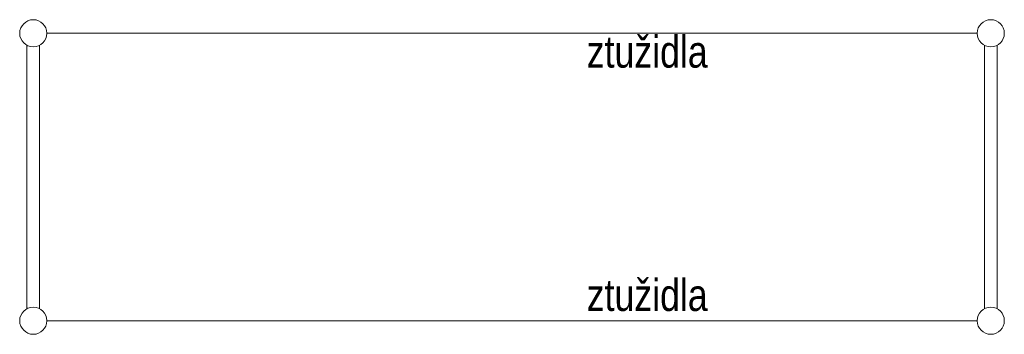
# Model space of a CAD drawing. Header units: millimetres. Extents: x 918337 to 1269480, y -257156 to -67477.
# Tile 93 of 114: x 1211735 to 1217905, y -98573 to -96603. Entities that reach past the tile are written whole.
import ezdxf

# ---------------------------------------------------------------- set-up
doc = ezdxf.new("R2010")
doc.units = ezdxf.units.MM
doc.layers.get('0').update_dxf_attribs({"color": 8, "lineweight": 9})
doc.styles.get("Standard").update_dxf_attribs({"font": 'arial.ttf'})

# ---------------------------------------------------------------- blocks, each defined once
blk = doc.blocks.new('X XZ X X ZX')
at = {"color": 8, "ltscale": 2}
for p, q in [((1098644.4, -135922.8), (1104474.4, -135922.8)), ((1098644.4, -137722.8), (1104474.4, -137722.8))]:
    blk.add_line(p, q, dxfattribs=at)
at = {"color": 8, "lineweight": 18, "ltscale": 2}
for p, q in [((1098519.4, -137647.8), (1098519.4, -135997.8)), ((1098599.4, -137647.8), (1098599.4, -135997.8)), ((1104519.4, -137647.8), (1104519.4, -135997.8)), ((1104599.4, -137647.8), (1104599.4, -135997.8))]:
    blk.add_line(p, q, dxfattribs=at)
at = {"color": 8, "ltscale": 2}
for centre in [(1098559.4, -135922.8), (1104559.4, -135922.8), (1098559.4, -137722.8), (1104559.4, -137722.8)]:
    blk.add_circle(centre, 85, dxfattribs=at)
at = {"color": 8, "ltscale": 2, "width": 0.8}
for p in [(1102027.7, -136138), (1102027.7, -137661.6)]:
    blk.add_text('ztužidla', height=200, dxfattribs=at).set_placement(p)

msp = doc.modelspace()

# ---------------------------------------------------------------- block references
msp.add_blockref('X XZ X X ZX', (113260.7, 39235.1))

doc.saveas('drawing.dxf')
